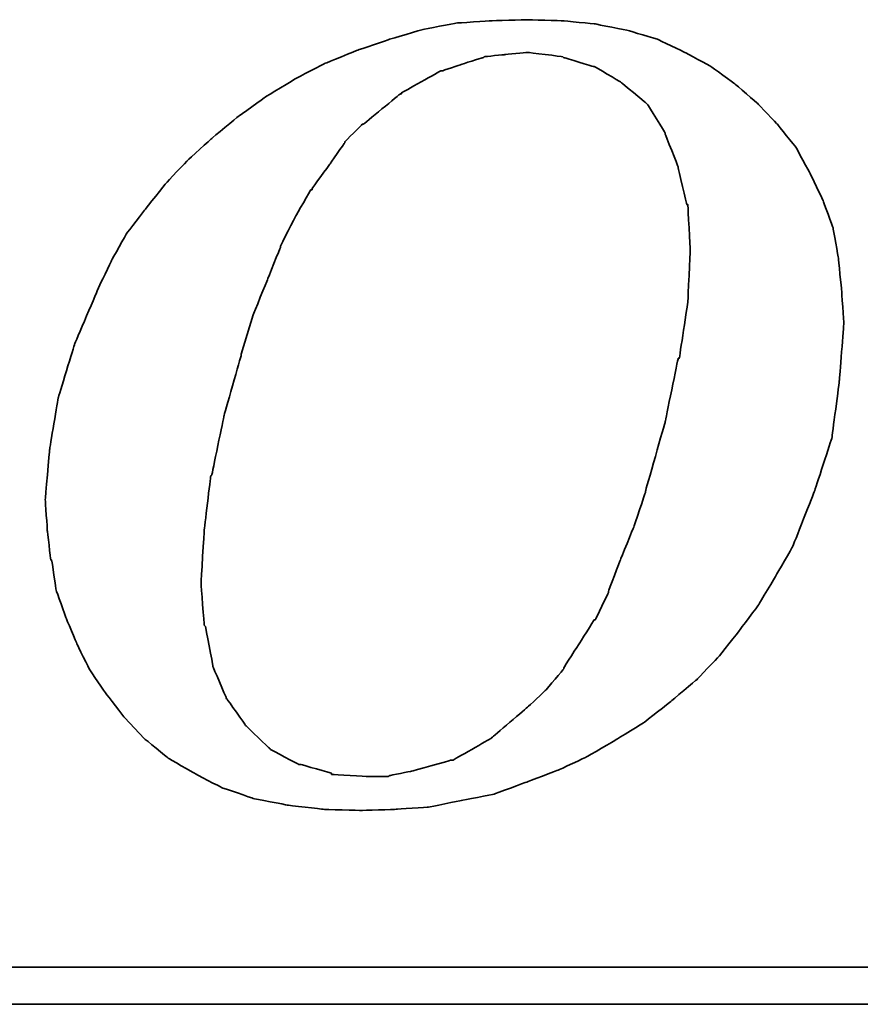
# Model space of a CAD drawing. Header units: inches. Extents: x 52 to 416, y 74 to 247.
# Tile 35 of 63: x 291.38 to 295.14, y 163.38 to 167.78. Entities that reach past the tile are written whole.
import ezdxf

# ---------------------------------------------------------------- set-up
doc = ezdxf.new("R2010")
doc.units = ezdxf.units.IN
doc.header["$LTSCALE"] = 0.25
doc.layers.add('DIM', color=4, linetype='Continuous')
doc.layers.add('layer 1', color=7, linetype='Continuous')

# ---------------------------------------------------------------- blocks, each defined once
blk = doc.blocks.new('TBI MOTION logo(完整正式版)')
at = {"layer": 'layer 1', "color": 22, "lineweight": 35}
for points, knots in [([(-11.34375, -6.98375), (-11.34375, -6.98375), (-10.91375, -7.43875), (-10.91375, -7.43875), (-10.91375, -7.43875), (-10.91375, -7.43875), (-10.38625, -7.87125), (-10.38625, -7.87125), (-10.38625, -7.87125), (-10.38625, -7.87125), (-9.81125, -8.20375), (-9.81125, -8.20375), (-9.81125, -8.20375), (-9.81125, -8.20375), (-9.21125, -8.51875), (-9.21125, -8.51875), (-9.21125, -8.51875), (-9.21125, -8.51875), (-8.51625, -8.75875), (-8.51625, -8.75875), (-8.51625, -8.75875), (-8.51625, -8.75875), (-7.77125, -8.90375), (-7.77125, -8.90375), (-7.77125, -8.90375), (-7.77125, -8.90375), (-6.97875, -8.99875), (-6.97875, -8.99875), (-6.97875, -8.99875), (-6.97875, -8.99875), (-6.14125, -9.02375), (-6.14125, -9.02375), (-6.14125, -9.02375), (-6.14125, -9.02375), (-5.37125, -8.99875), (-5.37125, -8.99875), (-5.37125, -8.99875), (-5.37125, -8.99875), (-4.65375, -8.94875), (-4.65375, -8.94875), (-4.65375, -8.94875), (-4.65375, -8.94875), (-3.93375, -8.80625), (-3.93375, -8.80625), (-3.93375, -8.80625), (-3.93375, -8.80625), (-3.21375, -8.66375), (-3.21375, -8.66375), (-3.21375, -8.66375), (-3.21375, -8.66375), (-2.49375, -8.39875), (-2.49375, -8.39875), (-2.49375, -8.39875), (-2.49375, -8.39875), (-1.79875, -8.13375), (-1.79875, -8.13375), (-1.79875, -8.13375), (-1.79875, -8.13375), (-1.17375, -7.84375), (-1.17375, -7.84375), (-1.17375, -7.84375), (-1.17375, -7.84375), (-0.52375, -7.46375), (-0.52375, -7.46375), (-0.52375, -7.46375), (-0.52375, -7.46375), (0.10124, -7.07875), (0.10124, -7.07875), (0.10124, -7.07875), (0.10124, -7.07875), (0.67625, -6.62375), (0.67625, -6.62375), (0.67625, -6.62375), (0.67625, -6.62375), (1.24874, -6.14375), (1.24874, -6.14375), (1.24874, -6.14375), (1.24874, -6.14375), (1.72874, -5.64125), (1.72874, -5.64125), (1.72874, -5.64125), (1.72874, -5.64125), (2.18624, -5.06375), (2.18624, -5.06375), (2.18624, -5.06375), (2.18624, -5.06375), (2.61625, -4.48874), (2.61625, -4.48874), (2.61625, -4.48874), (2.61625, -4.48874), (3.00125, -3.83874), (3.00125, -3.83874), (3.00125, -3.83874), (3.00125, -3.83874), (3.36124, -3.21374), (3.36124, -3.21374), (3.36124, -3.21374), (3.36124, -3.21374), (3.84374, -1.99125), (3.84374, -1.99125), (3.84374, -1.99125), (3.84374, -1.99125), (4.22625, -0.81875), (4.22625, -0.81875), (4.22625, -0.81875), (4.22625, -0.81875), (4.39125, 0.45624), (4.39125, 0.45624), (4.39125, 0.45624), (4.39125, 0.45624), (4.48874, 1.70124), (4.48874, 1.70124), (4.48874, 1.70124), (4.48874, 1.70124), (4.43874, 2.44625), (4.43874, 2.44625), (4.43874, 2.44625), (4.43874, 2.44625), (4.36874, 3.14125), (4.36874, 3.14125), (4.36874, 3.14125), (4.36874, 3.14125), (4.25125, 3.81125), (4.25125, 3.81125), (4.25125, 3.81125), (4.25125, 3.81125), (4.03124, 4.41125), (4.03124, 4.41125), (4.03124, 4.41125), (4.03124, 4.41125), (3.74374, 5.01125), (3.74374, 5.01125), (3.74374, 5.01125), (3.74374, 5.01125), (3.43124, 5.58875), (3.43124, 5.58875), (3.43124, 5.58875), (3.43124, 5.58875), (3.02625, 6.09125), (3.02625, 6.09125), (3.02625, 6.09125), (3.02625, 6.09125), (2.59374, 6.54875), (2.59374, 6.54875), (2.59374, 6.54875), (2.59374, 6.54875), (2.09124, 6.98125), (2.09124, 6.98125), (2.09124, 6.98125), (2.09124, 6.98125), (1.56124, 7.36625), (1.56124, 7.36625), (1.56124, 7.36625), (1.56124, 7.36625), (0.98624, 7.67625), (0.98624, 7.67625), (0.98624, 7.67625), (0.98624, 7.67625), (0.38624, 7.96375), (0.38624, 7.96375), (0.38624, 7.96375), (0.38624, 7.96375), (-0.25875, 8.15625), (-0.25875, 8.15625), (-0.25875, 8.15625), (-0.25875, 8.15625), (-0.98125, 8.30125), (-0.98125, 8.30125), (-0.98125, 8.30125), (-0.98125, 8.30125), (-1.70124, 8.37125), (-1.70124, 8.37125), (-1.70124, 8.37125), (-1.70124, 8.37125), (-2.49375, 8.39624), (-2.49375, 8.39624), (-2.49375, 8.39624), (-2.49375, 8.39624), (-3.28625, 8.37125), (-3.28625, 8.37125), (-3.28625, 8.37125), (-3.28625, 8.37125), (-4.05125, 8.32125), (-4.05125, 8.32125), (-4.05125, 8.32125), (-4.05125, 8.32125), (-4.77375, 8.18125), (-4.77375, 8.18125), (-4.77375, 8.18125), (-4.77375, 8.18125), (-5.51625, 7.96375), (-5.51625, 7.96375), (-5.51625, 7.96375), (-5.51625, 7.96375), (-6.21125, 7.72625), (-6.21125, 7.72625), (-6.21125, 7.72625), (-6.21125, 7.72625), (-6.92875, 7.43625), (-6.92875, 7.43625), (-6.92875, 7.43625), (-6.92875, 7.43625), (-7.57875, 7.10125), (-7.57875, 7.10125), (-7.57875, 7.10125), (-7.57875, 7.10125), (-8.24875, 6.69125), (-8.24875, 6.69125), (-8.24875, 6.69125), (-8.24875, 6.69125), (-8.84875, 6.26125), (-8.84875, 6.26125), (-8.84875, 6.26125), (-8.84875, 6.26125), (-9.42625, 5.78125), (-9.42625, 5.78125), (-9.42625, 5.78125), (-9.42625, 5.78125), (-9.95375, 5.30125), (-9.95375, 5.30125), (-9.95375, 5.30125), (-9.95375, 5.30125), (-10.43375, 4.79624), (-10.43375, 4.79624), (-10.43375, 4.79624), (-10.43375, 4.79624), (-10.88875, 4.22125), (-10.88875, 4.22125), (-10.88875, 4.22125), (-10.88875, 4.22125), (-11.29875, 3.69375), (-11.29875, 3.69375), (-11.29875, 3.69375), (-11.29875, 3.69375), (-11.63375, 3.09125), (-11.63375, 3.09125), (-11.63375, 3.09125), (-11.63375, 3.09125), (-11.91875, 2.49625), (-11.91875, 2.49625), (-11.91875, 2.49625), (-11.91875, 2.49625), (-12.44875, 1.24625), (-12.44875, 1.24625), (-12.44875, 1.24625), (-12.44875, 1.24625), (-12.80875, 0.06874), (-12.80875, 0.06874), (-12.80875, 0.06874), (-12.80875, 0.06874), (-12.99875, -1.07875), (-12.99875, -1.07875), (-12.99875, -1.07875), (-12.99875, -1.07875), (-13.09375, -2.18375), (-13.09375, -2.18375), (-13.09375, -2.18375), (-13.09375, -2.18375), (-13.04875, -2.85375), (-13.04875, -2.85375), (-13.04875, -2.85375), (-13.04875, -2.85375), (-12.97375, -3.50375), (-12.97375, -3.50375), (-12.97375, -3.50375), (-12.97375, -3.50375), (-12.95375, -3.50375), (-12.95375, -3.50375), (-12.95375, -3.50375), (-12.95375, -3.50375), (-12.85375, -4.17375), (-12.85375, -4.17375), (-12.85375, -4.17375), (-12.85375, -4.17375), (-12.63875, -4.77624), (-12.63875, -4.77624), (-12.63875, -4.77624), (-12.63875, -4.77624), (-12.39875, -5.35125), (-12.39875, -5.35125), (-12.39875, -5.35125), (-12.39875, -5.35125), (-12.11375, -5.92875), (-12.11375, -5.92875), (-12.11375, -5.92875), (-12.11375, -5.92875), (-11.75375, -6.45375), (-11.75375, -6.45375), (-11.75375, -6.45375), (-11.75375, -6.45375), (-11.34375, -6.98375), (-11.34375, -6.98375)], [0, 0, 0, 0, 0.01369863, 0.01369863, 0.01369863, 0.01369864, 0.02739726, 0.02739726, 0.02739726, 0.02739727, 0.04109589, 0.04109589, 0.04109589, 0.0410959, 0.05479452, 0.05479452, 0.05479452, 0.05479453, 0.06849315, 0.06849315, 0.06849315, 0.06849316, 0.08219178, 0.08219178, 0.08219178, 0.08219179, 0.09589041, 0.09589041, 0.09589041, 0.09589042, 0.10958904, 0.10958904, 0.10958904, 0.10958905, 0.12328767, 0.12328767, 0.12328767, 0.12328768, 0.1369863, 0.1369863, 0.1369863, 0.13698631, 0.15068493, 0.15068493, 0.15068493, 0.15068494, 0.16438356, 0.16438356, 0.16438356, 0.16438357, 0.17808219, 0.17808219, 0.17808219, 0.1780822, 0.19178082, 0.19178082, 0.19178082, 0.19178083, 0.20547945, 0.20547945, 0.20547945, 0.20547946, 0.21917808, 0.21917808, 0.21917808, 0.21917809, 0.23287671, 0.23287671, 0.23287671, 0.23287672, 0.24657534, 0.24657534, 0.24657534, 0.24657535, 0.26027397, 0.26027397, 0.26027397, 0.26027398, 0.2739726, 0.2739726, 0.2739726, 0.27397261, 0.28767123, 0.28767123, 0.28767123, 0.28767124, 0.30136986, 0.30136986, 0.30136986, 0.30136987, 0.31506849, 0.31506849, 0.31506849, 0.3150685, 0.32876712, 0.32876712, 0.32876712, 0.32876713, 0.34246575, 0.34246575, 0.34246575, 0.34246576, 0.35616438, 0.35616438, 0.35616438, 0.35616439, 0.36986301, 0.36986301, 0.36986301, 0.36986302, 0.38356164, 0.38356164, 0.38356164, 0.38356165, 0.39726027, 0.39726027, 0.39726027, 0.39726028, 0.4109589, 0.4109589, 0.4109589, 0.41095891, 0.42465753, 0.42465753, 0.42465753, 0.42465754, 0.43835616, 0.43835616, 0.43835616, 0.43835617, 0.45205479, 0.45205479, 0.45205479, 0.4520548, 0.46575342, 0.46575342, 0.46575342, 0.46575343, 0.47945205, 0.47945205, 0.47945205, 0.47945206, 0.49315068, 0.49315068, 0.49315068, 0.49315069, 0.50684932, 0.50684932, 0.50684932, 0.50684933, 0.52054795, 0.52054795, 0.52054795, 0.52054796, 0.53424658, 0.53424658, 0.53424658, 0.53424659, 0.54794521, 0.54794521, 0.54794521, 0.54794522, 0.56164384, 0.56164384, 0.56164384, 0.56164385, 0.57534247, 0.57534247, 0.57534247, 0.57534248, 0.5890411, 0.5890411, 0.5890411, 0.58904111, 0.60273973, 0.60273973, 0.60273973, 0.60273974, 0.61643836, 0.61643836, 0.61643836, 0.61643837, 0.63013699, 0.63013699, 0.63013699, 0.630137, 0.64383562, 0.64383562, 0.64383562, 0.64383563, 0.65753425, 0.65753425, 0.65753425, 0.65753426, 0.67123288, 0.67123288, 0.67123288, 0.67123289, 0.68493151, 0.68493151, 0.68493151, 0.68493152, 0.69863014, 0.69863014, 0.69863014, 0.69863015, 0.71232877, 0.71232877, 0.71232877, 0.71232878, 0.7260274, 0.7260274, 0.7260274, 0.72602741, 0.73972603, 0.73972603, 0.73972603, 0.73972604, 0.75342466, 0.75342466, 0.75342466, 0.75342467, 0.76712329, 0.76712329, 0.76712329, 0.7671233, 0.78082192, 0.78082192, 0.78082192, 0.78082193, 0.79452055, 0.79452055, 0.79452055, 0.79452056, 0.80821918, 0.80821918, 0.80821918, 0.80821919, 0.82191781, 0.82191781, 0.82191781, 0.82191782, 0.83561644, 0.83561644, 0.83561644, 0.83561645, 0.84931507, 0.84931507, 0.84931507, 0.84931508, 0.8630137, 0.8630137, 0.8630137, 0.86301371, 0.87671233, 0.87671233, 0.87671233, 0.87671234, 0.89041096, 0.89041096, 0.89041096, 0.89041097, 0.90410959, 0.90410959, 0.90410959, 0.9041096, 0.91780822, 0.91780822, 0.91780822, 0.91780823, 0.93150685, 0.93150685, 0.93150685, 0.93150686, 0.94520548, 0.94520548, 0.94520548, 0.94520549, 0.95890411, 0.95890411, 0.95890411, 0.95890412, 0.97260274, 0.97260274, 0.97260274, 0.97260275, 0.98630137, 0.98630137, 0.98630137, 0.98630138, 1, 1, 1, 1]), ([(-8.77875, 1.03124), (-8.77875, 1.03124), (-8.51625, 1.89625), (-8.51625, 1.89625), (-8.51625, 1.89625), (-8.51625, 1.89625), (-8.20375, 2.66375), (-8.20375, 2.66375), (-8.20375, 2.66375), (-8.20375, 2.66375), (-7.91625, 3.38125), (-7.91625, 3.38125), (-7.91625, 3.38125), (-7.91625, 3.38125), (-7.91625, 3.40624), (-7.91625, 3.40624), (-7.91625, 3.40624), (-7.91625, 3.40624), (-7.57875, 4.07624), (-7.57875, 4.07624), (-7.57875, 4.07624), (-7.57875, 4.07624), (-7.24375, 4.65125), (-7.24375, 4.65125), (-7.24375, 4.65125), (-7.24375, 4.65125), (-7.21875, 4.65125), (-7.21875, 4.65125), (-7.21875, 4.65125), (-7.21875, 4.65125), (-7.21875, 4.67624), (-7.21875, 4.67624), (-7.21875, 4.67624), (-7.21875, 4.67624), (-6.83625, 5.20375), (-6.83625, 5.20375), (-6.83625, 5.20375), (-6.83625, 5.20375), (-6.49875, 5.68625), (-6.49875, 5.68625), (-6.49875, 5.68625), (-6.49875, 5.68625), (-6.49875, 5.70625), (-6.49875, 5.70625), (-6.49875, 5.70625), (-6.49875, 5.70625), (-6.11625, 6.09125), (-6.11625, 6.09125), (-6.11625, 6.09125), (-6.11625, 6.09125), (-6.09125, 6.09125), (-6.09125, 6.09125), (-6.09125, 6.09125), (-6.09125, 6.09125), (-5.27375, 6.76625), (-5.27375, 6.76625), (-5.27375, 6.76625), (-5.27375, 6.76625), (-5.24875, 6.76625), (-5.24875, 6.76625), (-5.24875, 6.76625), (-5.24875, 6.76625), (-5.24875, 6.78625), (-5.24875, 6.78625), (-5.24875, 6.78625), (-5.24875, 6.78625), (-4.38875, 7.26624), (-4.38875, 7.26624), (-4.38875, 7.26624), (-4.38875, 7.26624), (-4.36125, 7.26624), (-4.36125, 7.26624), (-4.36125, 7.26624), (-4.36125, 7.26624), (-3.93375, 7.41125), (-3.93375, 7.41125), (-3.93375, 7.41125), (-3.93375, 7.41125), (-3.47375, 7.55625), (-3.47375, 7.55625), (-3.47375, 7.55625), (-3.47375, 7.55625), (-3.45375, 7.55625), (-3.45375, 7.55625), (-3.45375, 7.55625), (-3.45375, 7.55625), (-3.42875, 7.58124), (-3.42875, 7.58124), (-3.42875, 7.58124), (-3.42875, 7.58124), (-2.97375, 7.62625), (-2.97375, 7.62625), (-2.97375, 7.62625), (-2.97375, 7.62625), (-2.49375, 7.67625), (-2.49375, 7.67625), (-2.49375, 7.67625), (-2.49375, 7.67625), (-2.46875, 7.67625), (-2.46875, 7.67625), (-2.46875, 7.67625), (-2.46875, 7.67625), (-1.70124, 7.58124), (-1.70124, 7.58124), (-1.70124, 7.58124), (-1.70124, 7.58124), (-1.67875, 7.55625), (-1.67875, 7.55625), (-1.67875, 7.55625), (-1.67875, 7.55625), (-1.65375, 7.55625), (-1.65375, 7.55625), (-1.65375, 7.55625), (-1.65375, 7.55625), (-1.03125, 7.36625), (-1.03125, 7.36625), (-1.03125, 7.36625), (-1.03125, 7.36625), (-1.00625, 7.36625), (-1.00625, 7.36625), (-1.00625, 7.36625), (-1.00625, 7.36625), (-0.43124, 7.02624), (-0.43124, 7.02624), (-0.43124, 7.02624), (-0.43124, 7.02624), (-0.40625, 7.00624), (-0.40625, 7.00624), (-0.40625, 7.00624), (-0.40625, 7.00624), (0.12124, 6.57124), (0.12124, 6.57124), (0.12124, 6.57124), (0.12124, 6.57124), (0.14624, 6.54875), (0.14624, 6.54875), (0.14624, 6.54875), (0.14624, 6.54875), (0.17124, 6.52375), (0.17124, 6.52375), (0.17124, 6.52375), (0.17124, 6.52375), (0.55625, 5.89875), (0.55625, 5.89875), (0.55625, 5.89875), (0.55625, 5.89875), (0.55625, 5.87625), (0.55625, 5.87625), (0.55625, 5.87625), (0.55625, 5.87625), (0.84124, 5.15625), (0.84124, 5.15625), (0.84124, 5.15625), (0.84124, 5.15625), (0.84124, 5.13125), (0.84124, 5.13125), (0.84124, 5.13125), (0.84124, 5.13125), (1.03624, 4.31875), (1.03624, 4.31875), (1.03624, 4.31875), (1.03624, 4.31875), (1.05624, 4.31875), (1.05624, 4.31875), (1.05624, 4.31875), (1.05624, 4.31875), (1.05624, 4.29125), (1.05624, 4.29125), (1.05624, 4.29125), (1.05624, 4.29125), (1.10625, 3.33125), (1.10625, 3.33125), (1.10625, 3.33125), (1.10625, 3.33125), (1.10625, 3.30875), (1.10625, 3.30875), (1.10625, 3.30875), (1.10625, 3.30875), (1.05624, 2.20624), (1.05624, 2.20624), (1.05624, 2.20624), (1.05624, 2.20624), (1.05624, 2.18124), (1.05624, 2.18124), (1.05624, 2.18124), (1.05624, 2.18124), (0.86624, 0.93624), (0.86624, 0.93624), (0.86624, 0.93624), (0.86624, 0.93624), (0.84124, 0.93624), (0.84124, 0.93624), (0.84124, 0.93624), (0.84124, 0.93624), (0.55625, -0.45874), (0.55625, -0.45874), (0.55625, -0.45874), (0.55625, -0.45874), (0.12124, -1.99125), (0.12124, -1.99125), (0.12124, -1.99125), (0.12124, -1.99125), (0.12124, -2.01874), (0.12124, -2.01874), (0.12124, -2.01874), (0.12124, -2.01874), (-0.13874, -2.78375), (-0.13874, -2.78375), (-0.13874, -2.78375), (-0.13874, -2.78375), (-0.43124, -3.50375), (-0.43124, -3.50375), (-0.43124, -3.50375), (-0.43124, -3.50375), (-0.69375, -4.19875), (-0.69375, -4.19875), (-0.69375, -4.19875), (-0.69375, -4.19875), (-0.69375, -4.22375), (-0.69375, -4.22375), (-0.69375, -4.22375), (-0.69375, -4.22375), (-0.98125, -4.82374), (-0.98125, -4.82374), (-0.98125, -4.82374), (-0.98125, -4.82374), (-1.00625, -4.82374), (-1.00625, -4.82374), (-1.00625, -4.82374), (-1.00625, -4.82374), (-1.33875, -5.35125), (-1.33875, -5.35125), (-1.33875, -5.35125), (-1.33875, -5.35125), (-1.67875, -5.87875), (-1.67875, -5.87875), (-1.67875, -5.87875), (-1.67875, -5.87875), (-1.67875, -5.90375), (-1.67875, -5.90375), (-1.67875, -5.90375), (-1.67875, -5.90375), (-2.05875, -6.35875), (-2.05875, -6.35875), (-2.05875, -6.35875), (-2.05875, -6.35875), (-2.08375, -6.38375), (-2.08375, -6.38375), (-2.08375, -6.38375), (-2.08375, -6.38375), (-2.46875, -6.74375), (-2.46875, -6.74375), (-2.46875, -6.74375), (-2.46875, -6.74375), (-3.25875, -7.41625), (-3.25875, -7.41625), (-3.25875, -7.41625), (-3.25875, -7.41625), (-3.28625, -7.43875), (-3.28625, -7.43875), (-3.28625, -7.43875), (-3.28625, -7.43875), (-4.12375, -7.91875), (-4.12375, -7.91875), (-4.12375, -7.91875), (-4.12375, -7.91875), (-4.14875, -7.91875), (-4.14875, -7.91875), (-4.14875, -7.91875), (-4.14875, -7.91875), (-4.17125, -7.91875), (-4.17125, -7.91875), (-4.17125, -7.91875), (-4.17125, -7.91875), (-5.03375, -8.15875), (-5.03375, -8.15875), (-5.03375, -8.15875), (-5.03375, -8.15875), (-5.51625, -8.25625), (-5.51625, -8.25625), (-5.51625, -8.25625), (-5.51625, -8.25625), (-5.54125, -8.27875), (-5.54125, -8.27875), (-5.54125, -8.27875), (-5.54125, -8.27875), (-5.56375, -8.27875), (-5.56375, -8.27875), (-5.56375, -8.27875), (-5.56375, -8.27875), (-5.99625, -8.27875), (-5.99625, -8.27875), (-5.99625, -8.27875), (-5.99625, -8.27875), (-6.76375, -8.23125), (-6.76375, -8.23125), (-6.76375, -8.23125), (-6.76375, -8.23125), (-6.78875, -8.23125), (-6.78875, -8.23125), (-6.78875, -8.23125), (-6.78875, -8.23125), (-6.78875, -8.20375), (-6.78875, -8.20375), (-6.78875, -8.20375), (-6.78875, -8.20375), (-7.45875, -8.01375), (-7.45875, -8.01375), (-7.45875, -8.01375), (-7.45875, -8.01375), (-7.48375, -8.01375), (-7.48375, -8.01375), (-7.48375, -8.01375), (-7.48375, -8.01375), (-7.50875, -8.01375), (-7.50875, -8.01375), (-7.50875, -8.01375), (-7.50875, -8.01375), (-8.13125, -7.67875), (-8.13125, -7.67875), (-8.13125, -7.67875), (-8.13125, -7.67875), (-8.15625, -7.65375), (-8.15625, -7.65375), (-8.15625, -7.65375), (-8.15625, -7.65375), (-8.65875, -7.17375), (-8.65875, -7.17375), (-8.65875, -7.17375), (-8.65875, -7.17375), (-8.68375, -7.14875), (-8.68375, -7.14875), (-8.68375, -7.14875), (-8.68375, -7.14875), (-9.08875, -6.57375), (-9.08875, -6.57375), (-9.08875, -6.57375), (-9.08875, -6.57375), (-9.11375, -6.54875), (-9.11375, -6.54875), (-9.11375, -6.54875), (-9.11375, -6.54875), (-9.11375, -6.52875), (-9.11375, -6.52875), (-9.11375, -6.52875), (-9.11375, -6.52875), (-9.40375, -5.85375), (-9.40375, -5.85375), (-9.40375, -5.85375), (-9.40375, -5.85375), (-9.40375, -5.82875), (-9.40375, -5.82875), (-9.40375, -5.82875), (-9.40375, -5.82875), (-9.56875, -4.96875), (-9.56875, -4.96875), (-9.56875, -4.96875), (-9.56875, -4.96875), (-9.59375, -4.94375), (-9.59375, -4.94375), (-9.59375, -4.94375), (-9.59375, -4.94375), (-9.66375, -4.03375), (-9.66375, -4.03375), (-9.66375, -4.03375), (-9.66375, -4.03375), (-9.66375, -4.00875), (-9.66375, -4.00875), (-9.66375, -4.00875), (-9.66375, -4.00875), (-9.59375, -2.85375), (-9.59375, -2.85375), (-9.59375, -2.85375), (-9.59375, -2.85375), (-9.45125, -1.65875), (-9.45125, -1.65875), (-9.45125, -1.65875), (-9.45125, -1.65875), (-9.42625, -1.63375), (-9.42625, -1.63375), (-9.42625, -1.63375), (-9.42625, -1.63375), (-9.16125, -0.33875), (-9.16125, -0.33875), (-9.16125, -0.33875), (-9.16125, -0.33875), (-8.77875, 1.00624), (-8.77875, 1.00624), (-8.77875, 1.00624), (-8.77875, 1.00624), (-8.77875, 1.03124), (-8.77875, 1.03124)], [0, 0, 0, 0, 0.01020408, 0.01020408, 0.01020408, 0.01020409, 0.02040816, 0.02040816, 0.02040816, 0.02040817, 0.03061224, 0.03061224, 0.03061224, 0.03061225, 0.04081633, 0.04081633, 0.04081633, 0.04081634, 0.05102041, 0.05102041, 0.05102041, 0.05102042, 0.06122449, 0.06122449, 0.06122449, 0.0612245, 0.07142857, 0.07142857, 0.07142857, 0.07142858, 0.08163265, 0.08163265, 0.08163265, 0.08163266, 0.09183673, 0.09183673, 0.09183673, 0.09183674, 0.10204082, 0.10204082, 0.10204082, 0.10204083, 0.1122449, 0.1122449, 0.1122449, 0.11224491, 0.12244898, 0.12244898, 0.12244898, 0.12244899, 0.13265306, 0.13265306, 0.13265306, 0.13265307, 0.14285714, 0.14285714, 0.14285714, 0.14285715, 0.15306122, 0.15306122, 0.15306122, 0.15306123, 0.16326531, 0.16326531, 0.16326531, 0.16326532, 0.17346939, 0.17346939, 0.17346939, 0.1734694, 0.18367347, 0.18367347, 0.18367347, 0.18367348, 0.19387755, 0.19387755, 0.19387755, 0.19387756, 0.20408163, 0.20408163, 0.20408163, 0.20408164, 0.21428571, 0.21428571, 0.21428571, 0.21428572, 0.2244898, 0.2244898, 0.2244898, 0.22448981, 0.23469388, 0.23469388, 0.23469388, 0.23469389, 0.24489796, 0.24489796, 0.24489796, 0.24489797, 0.25510204, 0.25510204, 0.25510204, 0.25510205, 0.26530612, 0.26530612, 0.26530612, 0.26530613, 0.2755102, 0.2755102, 0.2755102, 0.27551021, 0.28571429, 0.28571429, 0.28571429, 0.2857143, 0.29591837, 0.29591837, 0.29591837, 0.29591838, 0.30612245, 0.30612245, 0.30612245, 0.30612246, 0.31632653, 0.31632653, 0.31632653, 0.31632654, 0.32653061, 0.32653061, 0.32653061, 0.32653062, 0.33673469, 0.33673469, 0.33673469, 0.3367347, 0.34693878, 0.34693878, 0.34693878, 0.34693879, 0.35714286, 0.35714286, 0.35714286, 0.35714287, 0.36734694, 0.36734694, 0.36734694, 0.36734695, 0.37755102, 0.37755102, 0.37755102, 0.37755103, 0.3877551, 0.3877551, 0.3877551, 0.38775511, 0.39795918, 0.39795918, 0.39795918, 0.39795919, 0.40816327, 0.40816327, 0.40816327, 0.40816328, 0.41836735, 0.41836735, 0.41836735, 0.41836736, 0.42857143, 0.42857143, 0.42857143, 0.42857144, 0.43877551, 0.43877551, 0.43877551, 0.43877552, 0.44897959, 0.44897959, 0.44897959, 0.4489796, 0.45918367, 0.45918367, 0.45918367, 0.45918368, 0.46938776, 0.46938776, 0.46938776, 0.46938777, 0.47959184, 0.47959184, 0.47959184, 0.47959185, 0.48979592, 0.48979592, 0.48979592, 0.48979593, 0.5, 0.5, 0.5, 0.50000001, 0.51020408, 0.51020408, 0.51020408, 0.51020409, 0.52040816, 0.52040816, 0.52040816, 0.52040817, 0.53061224, 0.53061224, 0.53061224, 0.53061225, 0.54081633, 0.54081633, 0.54081633, 0.54081634, 0.55102041, 0.55102041, 0.55102041, 0.55102042, 0.56122449, 0.56122449, 0.56122449, 0.5612245, 0.57142857, 0.57142857, 0.57142857, 0.57142858, 0.58163265, 0.58163265, 0.58163265, 0.58163266, 0.59183673, 0.59183673, 0.59183673, 0.59183674, 0.60204082, 0.60204082, 0.60204082, 0.60204083, 0.6122449, 0.6122449, 0.6122449, 0.61224491, 0.62244898, 0.62244898, 0.62244898, 0.62244899, 0.63265306, 0.63265306, 0.63265306, 0.63265307, 0.64285714, 0.64285714, 0.64285714, 0.64285715, 0.65306122, 0.65306122, 0.65306122, 0.65306123, 0.66326531, 0.66326531, 0.66326531, 0.66326532, 0.67346939, 0.67346939, 0.67346939, 0.6734694, 0.68367347, 0.68367347, 0.68367347, 0.68367348, 0.69387755, 0.69387755, 0.69387755, 0.69387756, 0.70408163, 0.70408163, 0.70408163, 0.70408164, 0.71428571, 0.71428571, 0.71428571, 0.71428572, 0.7244898, 0.7244898, 0.7244898, 0.72448981, 0.73469388, 0.73469388, 0.73469388, 0.73469389, 0.74489796, 0.74489796, 0.74489796, 0.74489797, 0.75510204, 0.75510204, 0.75510204, 0.75510205, 0.76530612, 0.76530612, 0.76530612, 0.76530613, 0.7755102, 0.7755102, 0.7755102, 0.77551021, 0.78571429, 0.78571429, 0.78571429, 0.7857143, 0.79591837, 0.79591837, 0.79591837, 0.79591838, 0.80612245, 0.80612245, 0.80612245, 0.80612246, 0.81632653, 0.81632653, 0.81632653, 0.81632654, 0.82653061, 0.82653061, 0.82653061, 0.82653062, 0.83673469, 0.83673469, 0.83673469, 0.8367347, 0.84693878, 0.84693878, 0.84693878, 0.84693879, 0.85714286, 0.85714286, 0.85714286, 0.85714287, 0.86734694, 0.86734694, 0.86734694, 0.86734695, 0.87755102, 0.87755102, 0.87755102, 0.87755103, 0.8877551, 0.8877551, 0.8877551, 0.88775511, 0.89795918, 0.89795918, 0.89795918, 0.89795919, 0.90816327, 0.90816327, 0.90816327, 0.90816328, 0.91836735, 0.91836735, 0.91836735, 0.91836736, 0.92857143, 0.92857143, 0.92857143, 0.92857144, 0.93877551, 0.93877551, 0.93877551, 0.93877552, 0.94897959, 0.94897959, 0.94897959, 0.9489796, 0.95918367, 0.95918367, 0.95918367, 0.95918368, 0.96938776, 0.96938776, 0.96938776, 0.96938777, 0.97959184, 0.97959184, 0.97959184, 0.97959185, 0.98979592, 0.98979592, 0.98979592, 0.98979593, 1, 1, 1, 1]), ([(75.90875, -9.47875), (75.90875, -9.47875), (75.90875, -12.28625), (75.90875, -12.28625), (75.90875, -12.28625), (75.90875, -12.28625), (75.90875, -12.47875), (75.90875, -12.47875), (75.90875, -12.47875), (75.90875, -12.47875), (75.71625, -12.47875), (75.71625, -12.47875), (75.71625, -12.47875), (75.71625, -12.47875), (-88.32875, -12.47875), (-88.32875, -12.47875), (-88.32875, -12.47875), (-88.32875, -12.47875), (-88.32875, -13.29375), (-88.32875, -13.29375), (-88.32875, -13.29375), (-88.32875, -13.29375), (82.89125, -13.29375), (82.89125, -13.29375), (82.89125, -13.29375), (82.89125, -13.29375), (75.90875, -9.47875), (75.90875, -9.47875)], [0, 0, 0, 0, 0.14285714, 0.14285714, 0.14285714, 0.14285715, 0.28571429, 0.28571429, 0.28571429, 0.2857143, 0.42857143, 0.42857143, 0.42857143, 0.42857144, 0.57142857, 0.57142857, 0.57142857, 0.57142858, 0.71428571, 0.71428571, 0.71428571, 0.71428572, 0.85714286, 0.85714286, 0.85714286, 0.85714287, 1, 1, 1, 1])]:
    blk.add_open_spline(points, degree=3, knots=knots, dxfattribs=at)

msp = doc.modelspace()

# ---------------------------------------------------------------- block references
at = {"layer": 'DIM', "color": 0, "xscale": 0.2031750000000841, "yscale": 0.2031750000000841, "zscale": 0.2031750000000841}
msp.add_blockref('TBI MOTION logo(完整正式版)', (294.1566, 166.0777), dxfattribs=at)

doc.saveas('drawing.dxf')
